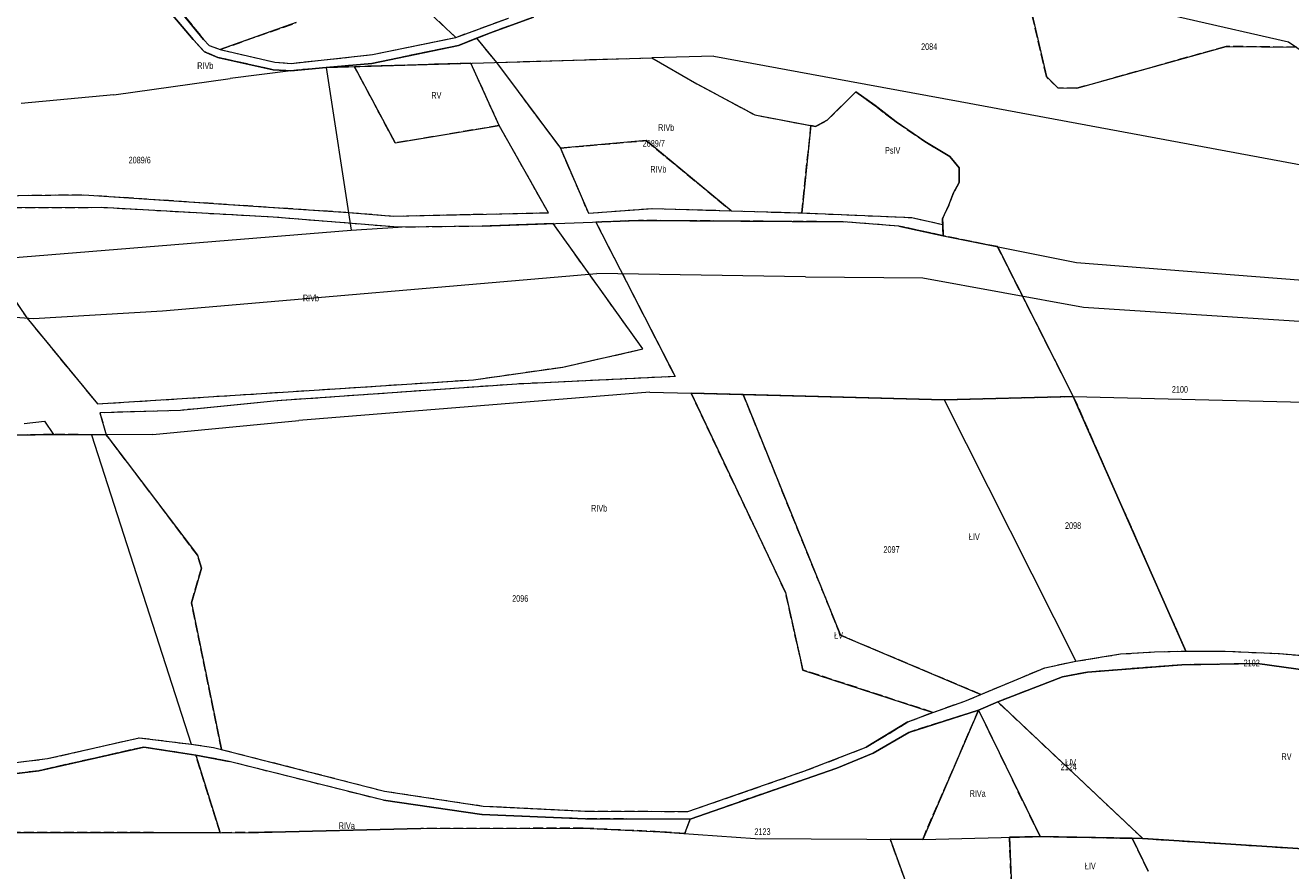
# Model space of a CAD drawing. Header units: metres. Extents: x 7496145 to 7500200, y 5498500 to 5502080.
# Tile 31 of 202: x 7497962 to 7498247, y 5499288 to 5499478. Entities that reach past the tile are written whole.
import ezdxf
from ezdxf.enums import TextEntityAlignment as Align

# ---------------------------------------------------------------- set-up
doc = ezdxf.new("R2010")
doc.units = ezdxf.units.M
doc.header["$MEASUREMENT"] = 0
for name, pattern in [('2.25_0.75', [3, 2.25, -0.75]), ('219-1000', [0]), ('egug-1000', [0])]:
    doc.linetypes.add(name, pattern=pattern)
for name, color, linetype in [('209-oznaczenie konturu klasyfikacyjnego', 7, 'CONTINUOUS'), ('211-numer działki ewidencyjnej', 7, 'CONTINUOUS'), ('217-kontur klasyfikacyjny', 7, 'CONTINUOUS'), ('218-kontur użytku gruntowego', 7, 'CONTINUOUS'), ('219-działka ewidencyjna', 7, 'CONTINUOUS')]:
    doc.layers.add(name, color=color, linetype=linetype)
doc.styles.get("Standard").update_dxf_attribs({"font": 'Working1250', "width": 0.75})

msp = doc.modelspace()

# ---------------------------------------------------------------- linework, layer by layer
at = {"layer": '217-kontur klasyfikacyjny', "color": 3, "linetype": '2.25_0.75', "lineweight": 18, "flags": 128}
for points in [[(7497999.71, 5499475.08), (7497984.72, 5499492.85)], [(7497986.52, 5499494.04), (7498002.03, 5499475.12)], [(7498042, 5499491.43), (7498058.96, 5499475.56)], [(7498192.11, 5499466.72), (7498187.2, 5499488.2)], [(7498076.43, 5499480.13), (7498066.73, 5499476.64)], [(7498005.8, 5499472.84), (7498022.93, 5499478.9)], [(7498058.96, 5499475.56), (7498070.79, 5499479.95)], [(7498002.22, 5499472.33), (7497999.71, 5499475.08)], [(7498002.03, 5499475.12), (7498003.3, 5499473.75)], [(7498040.11, 5499471.69), (7498058.96, 5499475.56)], [(7498063.56, 5499475.37), (7498059.52, 5499473.75)], [(7498066.73, 5499476.64), (7498063.56, 5499475.37)], [(7498063.56, 5499475.37), (7498068.11, 5499469.93)], [(7498005.29, 5499471.07), (7498002.22, 5499472.33)], [(7498003.3, 5499473.75), (7498005.8, 5499472.84)], [(7498005.8, 5499472.84), (7498018.08, 5499470)], [(7498021.81, 5499469.71), (7498040.11, 5499471.69)], [(7498059.52, 5499473.75), (7498039.96, 5499469.68)], [(7498232.63, 5499473.53), (7498199, 5499464.09)], [(7498248.51, 5499473.36), (7498232.63, 5499473.53)], [(7498017.73, 5499468.25), (7498005.29, 5499471.07)], [(7498018.08, 5499470), (7498021.81, 5499469.71)], [(7498029.66, 5499468.77), (7498021.73, 5499468.06)], [(7498039.96, 5499469.68), (7498029.66, 5499468.77)], [(7498036.1, 5499468.96), (7498029.66, 5499468.77)], [(7498062.34, 5499469.75), (7498036.1, 5499468.96)], [(7498045.25, 5499451.75), (7498036.1, 5499468.96)], [(7498068.71, 5499455.68), (7498062.34, 5499469.75)], [(7498068.11, 5499469.93), (7498103.12, 5499470.98)], [(7498068.11, 5499469.93), (7498082.5, 5499450.61)], [(7498103.12, 5499470.98), (7498113.31, 5499465.09)], [(7498021.73, 5499468.06), (7498017.73, 5499468.25)], [(7498194.72, 5499464.16), (7498192.11, 5499466.72)], [(7498113.31, 5499465.09), (7498126.35, 5499458.1)], [(7498142.71, 5499456.91), (7498149.14, 5499463.29)], [(7498149.14, 5499463.29), (7498153.49, 5499460.18)], [(7498199, 5499464.09), (7498194.72, 5499464.16)], [(7498153.49, 5499460.18), (7498158.24, 5499456.49)], [(7498126.35, 5499458.1), (7498139.01, 5499455.68)], [(7498068.71, 5499455.68), (7498045.25, 5499451.75)], [(7498079.81, 5499436.02), (7498068.71, 5499455.68)], [(7498136.96, 5499435.97), (7498139.01, 5499455.68)], [(7498139.01, 5499455.68), (7498140.07, 5499455.48)], [(7498140.07, 5499455.48), (7498142.71, 5499456.91)], [(7498158.24, 5499456.49), (7498164.74, 5499452.08)], [(7498082.5, 5499450.61), (7498101.85, 5499452.29)], [(7498101.85, 5499452.29), (7498121.05, 5499436.45)], [(7498164.74, 5499452.08), (7498170.32, 5499448.7)], [(7498082.5, 5499450.61), (7498088.84, 5499435.88)], [(7498170.32, 5499448.7), (7498172.44, 5499446.17)], [(7498172.44, 5499446.17), (7498172.47, 5499442.87)], [(7498171.19, 5499440.52), (7498170.09, 5499437.72)], [(7498172.47, 5499442.87), (7498171.19, 5499440.52)], [(7497945.32, 5499439.75), (7497975.02, 5499440.09)], [(7497975.02, 5499440.09), (7498034.72, 5499436.1)], [(7498170.09, 5499437.72), (7498168.66, 5499434.63)], [(7497979.04, 5499437.16), (7497945.76, 5499437.11)], [(7498017.71, 5499435.01), (7497979.04, 5499437.16)], [(7498045.95, 5499432.74), (7498017.71, 5499435.01)], [(7498034.72, 5499436.1), (7498044.82, 5499435.27)], [(7498044.82, 5499435.27), (7498079.81, 5499436.02)], [(7498088.84, 5499435.88), (7498103.33, 5499436.99)], [(7498103.33, 5499436.99), (7498121.05, 5499436.45)], [(7498121.05, 5499436.45), (7498136.96, 5499435.97)], [(7498136.96, 5499435.97), (7498161.79, 5499434.92)], [(7498161.79, 5499434.92), (7498168.73, 5499433.37)], [(7498168.66, 5499434.63), (7498168.73, 5499433.37)], [(7498064.84, 5499432.96), (7498045.95, 5499432.74)], [(7498080.89, 5499433.55), (7498064.84, 5499432.96)], [(7498101.12, 5499405.27), (7498080.89, 5499433.55)], [(7498100.14, 5499434.26), (7498090.51, 5499433.91)], [(7498090.51, 5499433.91), (7498108.37, 5499399.05)], [(7498146.27, 5499433.96), (7498100.14, 5499434.26)], [(7498158.87, 5499433), (7498146.27, 5499433.96)], [(7498168.87, 5499430.83), (7498158.87, 5499433)], [(7498168.73, 5499433.37), (7498168.87, 5499430.83)], [(7498181.09, 5499428.36), (7498168.87, 5499430.83)], [(7498198.19, 5499394.55), (7498181.09, 5499428.36)], [(7497952.99, 5499425.76), (7497962.19, 5499412.28)], [(7497962.19, 5499412.28), (7497978.09, 5499392.88)], [(7498083.05, 5499401.2), (7498101.12, 5499405.27)], [(7498062.88, 5499398.32), (7498083.05, 5499401.2)], [(7498025.84, 5499395.91), (7498062.88, 5499398.32)], [(7498108.37, 5499399.05), (7498072.69, 5499397.36)], [(7497978.09, 5499392.88), (7498025.84, 5499395.91)], [(7498072.69, 5499397.36), (7498018.64, 5499393.56)], [(7498133.28, 5499350.36), (7498112, 5499395.28)], [(7498112, 5499395.28), (7498123.73, 5499394.98)], [(7498123.73, 5499394.98), (7498169.1, 5499393.83)], [(7498145.72, 5499340.67), (7498123.73, 5499394.98)], [(7498169.1, 5499393.83), (7498198.19, 5499394.55)], [(7498198.19, 5499394.55), (7498223.54, 5499337.1)], [(7498018.64, 5499393.56), (7497996.84, 5499391.42)], [(7497996.84, 5499391.42), (7497978.67, 5499390.87)], [(7497978.67, 5499390.87), (7497980.1, 5499385.93)], [(7497968.22, 5499385.98), (7497943.38, 5499385.55)], [(7497976.73, 5499385.92), (7497968.22, 5499385.98)], [(7497980.1, 5499385.93), (7497976.73, 5499385.92)], [(7498000.68, 5499358.72), (7497980.1, 5499385.93)], [(7498001.58, 5499355.81), (7498000.68, 5499358.72)], [(7497999.3, 5499348.02), (7498001.58, 5499355.81)], [(7498137.21, 5499332.83), (7498133.28, 5499350.36)], [(7498006.11, 5499314.91), (7497999.3, 5499348.02)], [(7498177.34, 5499327.32), (7498145.72, 5499340.67)], [(7498191.77, 5499333.36), (7498198.73, 5499334.8)], [(7498198.73, 5499334.8), (7498208.81, 5499336.46)], [(7498208.81, 5499336.46), (7498216.53, 5499336.92)], [(7498216.53, 5499336.92), (7498223.54, 5499337.1)], [(7498223.54, 5499337.1), (7498232.43, 5499337.1)], [(7498232.43, 5499337.1), (7498244.72, 5499336.53)], [(7498244.72, 5499336.53), (7498252.79, 5499335.86)], [(7498166.53, 5499323.28), (7498137.21, 5499332.83)], [(7498177.34, 5499327.32), (7498191.77, 5499333.36)], [(7498201.42, 5499332.36), (7498195.74, 5499331.27)], [(7498222.7, 5499334.02), (7498201.42, 5499332.36)], [(7498239.72, 5499334.28), (7498222.7, 5499334.02)], [(7498251.63, 5499332.65), (7498239.72, 5499334.28)], [(7498195.74, 5499331.27), (7498181.13, 5499325.65)], [(7498173.7, 5499325.8), (7498177.34, 5499327.32)], [(7498160.85, 5499321.12), (7498166.53, 5499323.28)], [(7498176.84, 5499323.78), (7498161.09, 5499318.77)], [(7498164.22, 5499294.63), (7498176.84, 5499323.78)], [(7498166.53, 5499323.28), (7498173.7, 5499325.8)], [(7498181.13, 5499325.65), (7498176.84, 5499323.78)], [(7498190.7, 5499295.26), (7498176.84, 5499323.78)], [(7498213.86, 5499294.81), (7498181.13, 5499325.65)], [(7498151.51, 5499315.42), (7498160.85, 5499321.12)], [(7497966.86, 5499312.84), (7497987.55, 5499317.56)], [(7497987.55, 5499317.56), (7497999.25, 5499316.09)], [(7498161.09, 5499318.77), (7498153.02, 5499314.04)], [(7497988.55, 5499315.45), (7497964.92, 5499310.12)], [(7498000.27, 5499313.61), (7497988.55, 5499315.45)], [(7497999.25, 5499316.09), (7498004.28, 5499315.38)], [(7498004.28, 5499315.38), (7498006.11, 5499314.91)], [(7498006.11, 5499314.91), (7498042.81, 5499305.52)], [(7498137.43, 5499309.99), (7498151.51, 5499315.42)], [(7497956.75, 5499311.59), (7497966.86, 5499312.84)], [(7498005.77, 5499296.12), (7498000.27, 5499313.61)], [(7498007.8, 5499312.21), (7498000.27, 5499313.61)], [(7498042.6, 5499303.44), (7498007.8, 5499312.21)], [(7498153.02, 5499314.04), (7498144.88, 5499310.71)], [(7497964.92, 5499310.12), (7497958.63, 5499309.31)], [(7498111.29, 5499300.92), (7498137.43, 5499309.99)], [(7498144.88, 5499310.71), (7498111.75, 5499299.18)], [(7498064.83, 5499300.21), (7498042.6, 5499303.44)], [(7498042.81, 5499305.52), (7498065.08, 5499302.15)], [(7498065.08, 5499302.15), (7498087.99, 5499301.02)], [(7498087.99, 5499301.02), (7498111.29, 5499300.92)], [(7498088.15, 5499299.25), (7498064.83, 5499300.21)], [(7498111.75, 5499299.18), (7498088.15, 5499299.25)], [(7498111.75, 5499299.18), (7498110.56, 5499295.96)], [(7498005.77, 5499296.12), (7497948.06, 5499296.18)], [(7498014.4, 5499296.18), (7498005.77, 5499296.12)], [(7498051.01, 5499297.04), (7498014.4, 5499296.18)], [(7498087.62, 5499297.15), (7498051.01, 5499297.04)], [(7498105.04, 5499296.36), (7498087.62, 5499297.15)], [(7498110.56, 5499295.96), (7498105.04, 5499296.36)], [(7498161.26, 5499282.65), (7498156.9, 5499294.67)], [(7498156.9, 5499294.67), (7498164.22, 5499294.63)], [(7498183.77, 5499295.1), (7498190.7, 5499295.26)], [(7498184.25, 5499283.93), (7498183.77, 5499295.1)], [(7498190.7, 5499295.26), (7498211.46, 5499294.86)], [(7498211.46, 5499294.86), (7498213.86, 5499294.81)], [(7498215.08, 5499287.47), (7498211.46, 5499294.86)], [(7498213.86, 5499294.81), (7498307.14, 5499288.83)]]:
    msp.add_lwpolyline(points, dxfattribs=at)
at = {"layer": '218-kontur użytku gruntowego', "color": 3, "linetype": 'egug-1000', "lineweight": 18, "flags": 128}
for points in [[(7497999.71, 5499475.08), (7497984.72, 5499492.85)], [(7497986.52, 5499494.04), (7498002.03, 5499475.12)], [(7498058.96, 5499475.56), (7498042, 5499491.43)], [(7498187.2, 5499488.2), (7498192.11, 5499466.72)], [(7498076.43, 5499480.13), (7498066.73, 5499476.64)], [(7498022.93, 5499478.9), (7498005.8, 5499472.84)], [(7498058.96, 5499475.56), (7498070.79, 5499479.95)], [(7498002.22, 5499472.33), (7497999.71, 5499475.08)], [(7498002.03, 5499475.12), (7498003.3, 5499473.75)], [(7498040.11, 5499471.69), (7498058.96, 5499475.56)], [(7498063.56, 5499475.37), (7498059.52, 5499473.75)], [(7498066.73, 5499476.64), (7498063.56, 5499475.37)], [(7498063.56, 5499475.37), (7498068.11, 5499469.93)], [(7498005.29, 5499471.07), (7498002.22, 5499472.33)], [(7498003.3, 5499473.75), (7498005.8, 5499472.84)], [(7498005.8, 5499472.84), (7498018.08, 5499470)], [(7498021.81, 5499469.71), (7498040.11, 5499471.69)], [(7498059.52, 5499473.75), (7498039.96, 5499469.68)], [(7498199, 5499464.09), (7498232.63, 5499473.53)], [(7498232.63, 5499473.53), (7498248.51, 5499473.36)], [(7498017.73, 5499468.25), (7498005.29, 5499471.07)], [(7498018.08, 5499470), (7498021.81, 5499469.71)], [(7498029.66, 5499468.77), (7498021.73, 5499468.06)], [(7498039.96, 5499469.68), (7498029.66, 5499468.77)], [(7498036.1, 5499468.96), (7498029.66, 5499468.77)], [(7498062.34, 5499469.75), (7498036.1, 5499468.96)], [(7498036.1, 5499468.96), (7498045.25, 5499451.75)], [(7498068.71, 5499455.68), (7498062.34, 5499469.75)], [(7498068.11, 5499469.93), (7498103.12, 5499470.98)], [(7498068.11, 5499469.93), (7498082.5, 5499450.61)], [(7498103.12, 5499470.98), (7498113.31, 5499465.09)], [(7498021.73, 5499468.06), (7498017.73, 5499468.25)], [(7498192.11, 5499466.72), (7498194.72, 5499464.16)], [(7498113.31, 5499465.09), (7498126.35, 5499458.1)], [(7498149.14, 5499463.29), (7498142.71, 5499456.91)], [(7498153.49, 5499460.18), (7498149.14, 5499463.29)], [(7498194.72, 5499464.16), (7498199, 5499464.09)], [(7498158.24, 5499456.49), (7498153.49, 5499460.18)], [(7498126.35, 5499458.1), (7498139.01, 5499455.68)], [(7498045.25, 5499451.75), (7498068.71, 5499455.68)], [(7498079.81, 5499436.02), (7498068.71, 5499455.68)], [(7498139.01, 5499455.68), (7498136.96, 5499435.97)], [(7498140.07, 5499455.48), (7498139.01, 5499455.68)], [(7498142.71, 5499456.91), (7498140.07, 5499455.48)], [(7498164.74, 5499452.08), (7498158.24, 5499456.49)], [(7498101.85, 5499452.29), (7498082.5, 5499450.61)], [(7498121.05, 5499436.45), (7498101.85, 5499452.29)], [(7498170.32, 5499448.7), (7498164.74, 5499452.08)], [(7498082.5, 5499450.61), (7498088.84, 5499435.88)], [(7498172.44, 5499446.17), (7498170.32, 5499448.7)], [(7498172.47, 5499442.87), (7498172.44, 5499446.17)], [(7498170.09, 5499437.72), (7498171.19, 5499440.52)], [(7498171.19, 5499440.52), (7498172.47, 5499442.87)], [(7497945.32, 5499439.75), (7497975.02, 5499440.09)], [(7497975.02, 5499440.09), (7498034.72, 5499436.1)], [(7498168.66, 5499434.63), (7498170.09, 5499437.72)], [(7497979.04, 5499437.16), (7497945.76, 5499437.11)], [(7498017.71, 5499435.01), (7497979.04, 5499437.16)], [(7498045.95, 5499432.74), (7498017.71, 5499435.01)], [(7498034.72, 5499436.1), (7498044.82, 5499435.27)], [(7498044.82, 5499435.27), (7498079.81, 5499436.02)], [(7498088.84, 5499435.88), (7498103.33, 5499436.99)], [(7498103.33, 5499436.99), (7498121.05, 5499436.45)], [(7498121.05, 5499436.45), (7498136.96, 5499435.97)], [(7498136.96, 5499435.97), (7498161.79, 5499434.92)], [(7498161.79, 5499434.92), (7498168.73, 5499433.37)], [(7498168.73, 5499433.37), (7498168.66, 5499434.63)], [(7498064.84, 5499432.96), (7498045.95, 5499432.74)], [(7498080.89, 5499433.55), (7498064.84, 5499432.96)], [(7498101.12, 5499405.27), (7498080.89, 5499433.55)], [(7498100.14, 5499434.26), (7498090.51, 5499433.91)], [(7498090.51, 5499433.91), (7498108.37, 5499399.05)], [(7498146.27, 5499433.96), (7498100.14, 5499434.26)], [(7498158.87, 5499433), (7498146.27, 5499433.96)], [(7498168.87, 5499430.83), (7498158.87, 5499433)], [(7498168.73, 5499433.37), (7498168.87, 5499430.83)], [(7498168.87, 5499430.83), (7498181.09, 5499428.36)], [(7498181.09, 5499428.36), (7498198.19, 5499394.55)], [(7497952.99, 5499425.76), (7497962.19, 5499412.28)], [(7497962.19, 5499412.28), (7497978.09, 5499392.88)], [(7498083.05, 5499401.2), (7498101.12, 5499405.27)], [(7498062.88, 5499398.32), (7498083.05, 5499401.2)], [(7498025.84, 5499395.91), (7498062.88, 5499398.32)], [(7498108.37, 5499399.05), (7498072.69, 5499397.36)], [(7497978.09, 5499392.88), (7498025.84, 5499395.91)], [(7498072.69, 5499397.36), (7498018.64, 5499393.56)], [(7498112, 5499395.28), (7498133.28, 5499350.36)], [(7498123.73, 5499394.98), (7498112, 5499395.28)], [(7498123.73, 5499394.98), (7498145.72, 5499340.67)], [(7498169.1, 5499393.83), (7498123.73, 5499394.98)], [(7498198.19, 5499394.55), (7498169.1, 5499393.83)], [(7498223.54, 5499337.1), (7498198.19, 5499394.55)], [(7498018.64, 5499393.56), (7497996.84, 5499391.42)], [(7497996.84, 5499391.42), (7497978.67, 5499390.87)], [(7497978.67, 5499390.87), (7497980.1, 5499385.93)], [(7497968.22, 5499385.98), (7497943.38, 5499385.55)], [(7497976.73, 5499385.92), (7497968.22, 5499385.98)], [(7497980.1, 5499385.93), (7497976.73, 5499385.92)], [(7497980.1, 5499385.93), (7498000.68, 5499358.72)], [(7498000.68, 5499358.72), (7498001.58, 5499355.81)], [(7498001.58, 5499355.81), (7497999.3, 5499348.02)], [(7498133.28, 5499350.36), (7498137.21, 5499332.83)], [(7497999.3, 5499348.02), (7498006.11, 5499314.91)], [(7498145.72, 5499340.67), (7498177.34, 5499327.32)], [(7498191.77, 5499333.36), (7498198.73, 5499334.8)], [(7498198.73, 5499334.8), (7498208.81, 5499336.46)], [(7498208.81, 5499336.46), (7498216.53, 5499336.92)], [(7498216.53, 5499336.92), (7498223.54, 5499337.1)], [(7498223.54, 5499337.1), (7498232.43, 5499337.1)], [(7498232.43, 5499337.1), (7498244.72, 5499336.53)], [(7498244.72, 5499336.53), (7498252.79, 5499335.86)], [(7498137.21, 5499332.83), (7498166.53, 5499323.28)], [(7498177.34, 5499327.32), (7498191.77, 5499333.36)], [(7498201.42, 5499332.36), (7498195.74, 5499331.27)], [(7498222.7, 5499334.02), (7498201.42, 5499332.36)], [(7498239.72, 5499334.28), (7498222.7, 5499334.02)], [(7498251.63, 5499332.65), (7498239.72, 5499334.28)], [(7498195.74, 5499331.27), (7498181.13, 5499325.65)], [(7498173.7, 5499325.8), (7498177.34, 5499327.32)], [(7498160.85, 5499321.12), (7498166.53, 5499323.28)], [(7498176.84, 5499323.78), (7498161.09, 5499318.77)], [(7498176.84, 5499323.78), (7498164.22, 5499294.63)], [(7498166.53, 5499323.28), (7498173.7, 5499325.8)], [(7498181.13, 5499325.65), (7498176.84, 5499323.78)], [(7498176.84, 5499323.78), (7498190.7, 5499295.26)], [(7498181.13, 5499325.65), (7498213.86, 5499294.81)], [(7498151.51, 5499315.42), (7498160.85, 5499321.12)], [(7497966.86, 5499312.84), (7497987.55, 5499317.56)], [(7497987.55, 5499317.56), (7497999.25, 5499316.09)], [(7498161.09, 5499318.77), (7498153.02, 5499314.04)], [(7497988.55, 5499315.45), (7497964.92, 5499310.12)], [(7498000.27, 5499313.61), (7497988.55, 5499315.45)], [(7497999.25, 5499316.09), (7498004.28, 5499315.38)], [(7498004.28, 5499315.38), (7498006.11, 5499314.91)], [(7498006.11, 5499314.91), (7498042.81, 5499305.52)], [(7498137.43, 5499309.99), (7498151.51, 5499315.42)], [(7497956.75, 5499311.59), (7497966.86, 5499312.84)], [(7498000.27, 5499313.61), (7498005.77, 5499296.12)], [(7498007.8, 5499312.21), (7498000.27, 5499313.61)], [(7498042.6, 5499303.44), (7498007.8, 5499312.21)], [(7498153.02, 5499314.04), (7498144.88, 5499310.71)], [(7497964.92, 5499310.12), (7497958.63, 5499309.31)], [(7498111.29, 5499300.92), (7498137.43, 5499309.99)], [(7498144.88, 5499310.71), (7498111.75, 5499299.18)], [(7498064.83, 5499300.21), (7498042.6, 5499303.44)], [(7498042.81, 5499305.52), (7498065.08, 5499302.15)], [(7498065.08, 5499302.15), (7498087.99, 5499301.02)], [(7498087.99, 5499301.02), (7498111.29, 5499300.92)], [(7498088.15, 5499299.25), (7498064.83, 5499300.21)], [(7498111.75, 5499299.18), (7498088.15, 5499299.25)], [(7498110.56, 5499295.96), (7498111.75, 5499299.18)], [(7498005.77, 5499296.12), (7497948.06, 5499296.18)], [(7498005.77, 5499296.12), (7498014.4, 5499296.18)], [(7498014.4, 5499296.18), (7498051.01, 5499297.04)], [(7498051.01, 5499297.04), (7498087.62, 5499297.15)], [(7498087.62, 5499297.15), (7498105.04, 5499296.36)], [(7498105.04, 5499296.36), (7498110.56, 5499295.96)], [(7498156.9, 5499294.67), (7498161.26, 5499282.65)], [(7498164.22, 5499294.63), (7498156.9, 5499294.67)], [(7498190.7, 5499295.26), (7498183.77, 5499295.1)], [(7498183.77, 5499295.1), (7498184.25, 5499283.93)], [(7498211.46, 5499294.86), (7498190.7, 5499295.26)], [(7498211.46, 5499294.86), (7498215.08, 5499287.47)], [(7498213.86, 5499294.81), (7498211.46, 5499294.86)], [(7498307.14, 5499288.83), (7498213.86, 5499294.81)]]:
    msp.add_lwpolyline(points, dxfattribs=at)
at = {"layer": '219-działka ewidencyjna', "color": 3, "linetype": '219-1000', "lineweight": 18, "flags": 128}
for points in [[(7498154.37, 5499495.72), (7498246.75, 5499474.56)], [(7497984.72, 5499492.85), (7497999.71, 5499475.08)], [(7498002.03, 5499475.12), (7497986.52, 5499494.04)], [(7498066.73, 5499476.64), (7498076.43, 5499480.13)], [(7498058.96, 5499475.56), (7498070.79, 5499479.95)], [(7498002.22, 5499472.33), (7497999.71, 5499475.08)], [(7498002.03, 5499475.12), (7498003.3, 5499473.75)], [(7498040.11, 5499471.69), (7498058.96, 5499475.56)], [(7498059.52, 5499473.75), (7498066.73, 5499476.64)], [(7498246.75, 5499474.56), (7498298.06, 5499439.66)], [(7498002.22, 5499472.33), (7498005.29, 5499471.07)], [(7498003.3, 5499473.75), (7498005.8, 5499472.84)], [(7498005.8, 5499472.84), (7498018.08, 5499470)], [(7498021.81, 5499469.71), (7498040.11, 5499471.69)], [(7498039.96, 5499469.68), (7498059.52, 5499473.75)], [(7498005.29, 5499471.07), (7498017.73, 5499468.25)], [(7498018.08, 5499470), (7498021.81, 5499469.71)], [(7498021.73, 5499468.06), (7498029.66, 5499468.77)], [(7498029.66, 5499468.77), (7498103.12, 5499470.98)], [(7498029.66, 5499468.77), (7498039.96, 5499469.68)], [(7498029.66, 5499468.77), (7498035.34, 5499432.09)], [(7498117.15, 5499471.33), (7498103.12, 5499470.98)], [(7498103.12, 5499470.98), (7498113.31, 5499465.09)], [(7498117.15, 5499471.33), (7498147.68, 5499465.72)], [(7497981.78, 5499462.61), (7498008.06, 5499466.28)], [(7498021.73, 5499468.06), (7498008.06, 5499466.28)], [(7498017.73, 5499468.25), (7498021.73, 5499468.06)], [(7498113.31, 5499465.09), (7498126.35, 5499458.1)], [(7498142.71, 5499456.91), (7498149.14, 5499463.29)], [(7498147.68, 5499465.72), (7498172.69, 5499461.11)], [(7498149.14, 5499463.29), (7498153.49, 5499460.18)], [(7497981.78, 5499462.61), (7497960.91, 5499460.69)], [(7498153.49, 5499460.18), (7498158.24, 5499456.49)], [(7498172.69, 5499461.11), (7498297.76, 5499437.9)], [(7498126.35, 5499458.1), (7498140.07, 5499455.48)], [(7498140.07, 5499455.48), (7498142.71, 5499456.91)], [(7498164.74, 5499452.08), (7498158.24, 5499456.49)], [(7498164.74, 5499452.08), (7498170.32, 5499448.7)], [(7498170.32, 5499448.7), (7498172.44, 5499446.17)], [(7498172.44, 5499446.17), (7498172.47, 5499442.87)], [(7498170.09, 5499437.72), (7498171.19, 5499440.52)], [(7498171.19, 5499440.52), (7498172.47, 5499442.87)], [(7498168.66, 5499434.63), (7498170.09, 5499437.72)], [(7498168.87, 5499430.83), (7498168.66, 5499434.63)], [(7497954.78, 5499425.53), (7498035.34, 5499432.09)], [(7498035.34, 5499432.09), (7498045.95, 5499432.74)], [(7498064.84, 5499432.96), (7498045.95, 5499432.74)], [(7498064.84, 5499432.96), (7498100.14, 5499434.26)], [(7498100.14, 5499434.26), (7498146.27, 5499433.96)], [(7498158.87, 5499433), (7498146.27, 5499433.96)], [(7498158.87, 5499433), (7498168.87, 5499430.83)], [(7498168.87, 5499430.83), (7498198.9, 5499424.77)], [(7498198.9, 5499424.77), (7498274.99, 5499418.84)], [(7497992.81, 5499413.87), (7498090.75, 5499422.29)], [(7498137.8, 5499421.58), (7498090.75, 5499422.29)], [(7498137.8, 5499421.58), (7498164.27, 5499421.3)], [(7498164.27, 5499421.3), (7498200.47, 5499414.7)], [(7498200.47, 5499414.7), (7498273.5, 5499409.96)], [(7497950.36, 5499413.1), (7497963.7, 5499412.18)], [(7497963.7, 5499412.18), (7497992.81, 5499413.87)], [(7498102.7, 5499395.53), (7498023.52, 5499389.17)], [(7498102.7, 5499395.53), (7498112, 5499395.28)], [(7498112, 5499395.28), (7498169.1, 5499393.83)], [(7498112, 5499395.28), (7498133.28, 5499350.36)], [(7498169.1, 5499393.83), (7498198.19, 5499394.55)], [(7498198.19, 5499394.55), (7498223.54, 5499337.1)], [(7498198.19, 5499394.55), (7498274.68, 5499392.67)], [(7498169.1, 5499393.83), (7498198.73, 5499334.8)], [(7497961.56, 5499388.47), (7497966.14, 5499388.95)], [(7497966.14, 5499388.95), (7497968.22, 5499385.98)], [(7497990.61, 5499385.95), (7498023.52, 5499389.17)], [(7497943.38, 5499385.55), (7497968.22, 5499385.98)], [(7497968.22, 5499385.98), (7497976.73, 5499385.92)], [(7497990.61, 5499385.95), (7497976.73, 5499385.92)], [(7497976.73, 5499385.92), (7497999.25, 5499316.09)], [(7498133.28, 5499350.36), (7498137.21, 5499332.83)], [(7498191.77, 5499333.36), (7498198.73, 5499334.8)], [(7498198.73, 5499334.8), (7498208.81, 5499336.46)], [(7498208.81, 5499336.46), (7498216.53, 5499336.92)], [(7498216.53, 5499336.92), (7498223.54, 5499337.1)], [(7498223.54, 5499337.1), (7498232.43, 5499337.1)], [(7498232.43, 5499337.1), (7498244.72, 5499336.53)], [(7498244.72, 5499336.53), (7498252.79, 5499335.86)], [(7498137.21, 5499332.83), (7498166.53, 5499323.28)], [(7498173.7, 5499325.8), (7498191.77, 5499333.36)], [(7498195.74, 5499331.27), (7498201.42, 5499332.36)], [(7498201.42, 5499332.36), (7498222.7, 5499334.02)], [(7498222.7, 5499334.02), (7498239.72, 5499334.28)], [(7498239.72, 5499334.28), (7498251.63, 5499332.65)], [(7498181.13, 5499325.65), (7498195.74, 5499331.27)], [(7498160.85, 5499321.12), (7498166.53, 5499323.28)], [(7498161.09, 5499318.77), (7498176.84, 5499323.78)], [(7498166.53, 5499323.28), (7498173.7, 5499325.8)], [(7498176.84, 5499323.78), (7498181.13, 5499325.65)], [(7498176.84, 5499323.78), (7498190.7, 5499295.26)], [(7498181.13, 5499325.65), (7498213.86, 5499294.81)], [(7498160.85, 5499321.12), (7498151.51, 5499315.42)], [(7497966.86, 5499312.84), (7497987.55, 5499317.56)], [(7497987.55, 5499317.56), (7497999.25, 5499316.09)], [(7498153.02, 5499314.04), (7498161.09, 5499318.77)], [(7497964.92, 5499310.12), (7497988.55, 5499315.45)], [(7497988.55, 5499315.45), (7498000.27, 5499313.61)], [(7497999.25, 5499316.09), (7498004.28, 5499315.38)], [(7498004.28, 5499315.38), (7498042.81, 5499305.52)], [(7498137.43, 5499309.99), (7498151.51, 5499315.42)], [(7497956.75, 5499311.59), (7497966.86, 5499312.84)], [(7498000.27, 5499313.61), (7498007.8, 5499312.21)], [(7498000.27, 5499313.61), (7498005.77, 5499296.12)], [(7498042.6, 5499303.44), (7498007.8, 5499312.21)], [(7498144.88, 5499310.71), (7498153.02, 5499314.04)], [(7497958.63, 5499309.31), (7497964.92, 5499310.12)], [(7498111.29, 5499300.92), (7498137.43, 5499309.99)], [(7498111.75, 5499299.18), (7498144.88, 5499310.71)], [(7498042.6, 5499303.44), (7498064.83, 5499300.21)], [(7498042.81, 5499305.52), (7498065.08, 5499302.15)], [(7498065.08, 5499302.15), (7498087.99, 5499301.02)], [(7498087.99, 5499301.02), (7498111.29, 5499300.92)], [(7498064.83, 5499300.21), (7498088.15, 5499299.25)], [(7498088.15, 5499299.25), (7498111.75, 5499299.18)], [(7497948.06, 5499296.18), (7498005.77, 5499296.12)], [(7498005.77, 5499296.12), (7498014.4, 5499296.18)], [(7498051.01, 5499297.04), (7498014.4, 5499296.18)], [(7498051.01, 5499297.04), (7498087.62, 5499297.15)], [(7498087.62, 5499297.15), (7498105.04, 5499296.36)], [(7498105.04, 5499296.36), (7498126.47, 5499294.82)], [(7498126.47, 5499294.82), (7498164.22, 5499294.63)], [(7498164.22, 5499294.63), (7498190.7, 5499295.26)], [(7498190.7, 5499295.26), (7498213.86, 5499294.81)], [(7498213.86, 5499294.81), (7498307.14, 5499288.83)]]:
    msp.add_lwpolyline(points, dxfattribs=at)

# ---------------------------------------------------------------- texts
at = {"layer": '209-oznaczenie konturu klasyfikacyjnego', "color": 3, "linetype": 'Continuous', "lineweight": 18, "width": 0.79}
for s, p in [('RIVb', (7498000.61, 5499468.45)), ('RV', (7498053.41, 5499461.75)), ('RIVb', (7498104.56, 5499454.48)), ('PsIV', (7498155.72, 5499449.33)), ('RIVb', (7498102.78, 5499445.09)), ('RIVb', (7498024.44, 5499416.02)), ('RIVb', (7498089.43, 5499368.59)), ('ŁIV', (7498174.64, 5499362.15)), ('ŁV', (7498144.26, 5499339.91)), ('ŁIV', (7498196.35, 5499311.23)), ('RV', (7498245.14, 5499312.56)), ('RIVa', (7498174.8, 5499304.22)), ('RIVa', (7498032.52, 5499296.96)), ('ŁIV', (7498200.8, 5499287.88))]:
    msp.add_text(s, height=1.5, dxfattribs=at).set_placement(p)
at = {"layer": '211-numer działki ewidencyjnej', "color": 3, "linetype": 'Continuous', "lineweight": 18, "width": 0.79}
for s, p in [('2084', (7498163.86, 5499472.74)), ('2089/7', (7498101.07, 5499450.91)), ('2089/6', (7497985.13, 5499447.15)), ('2098', (7498196.32, 5499364.68)), ('2097', (7498155.37, 5499359.28)), ('2096', (7498071.63, 5499348.23)), ('2124', (7498195.35, 5499310.23)), ('2123', (7498126.27, 5499295.63))]:
    msp.add_text(s, height=1.5, dxfattribs=at).set_placement(p)
for s, p in [('2100', (7498220.41, 5499396.9)), ('2102', (7498236.6, 5499335.18))]:
    msp.add_text(s, height=1.5, dxfattribs=at).set_placement(p, align=Align.TOP_LEFT)

doc.saveas('drawing.dxf')
